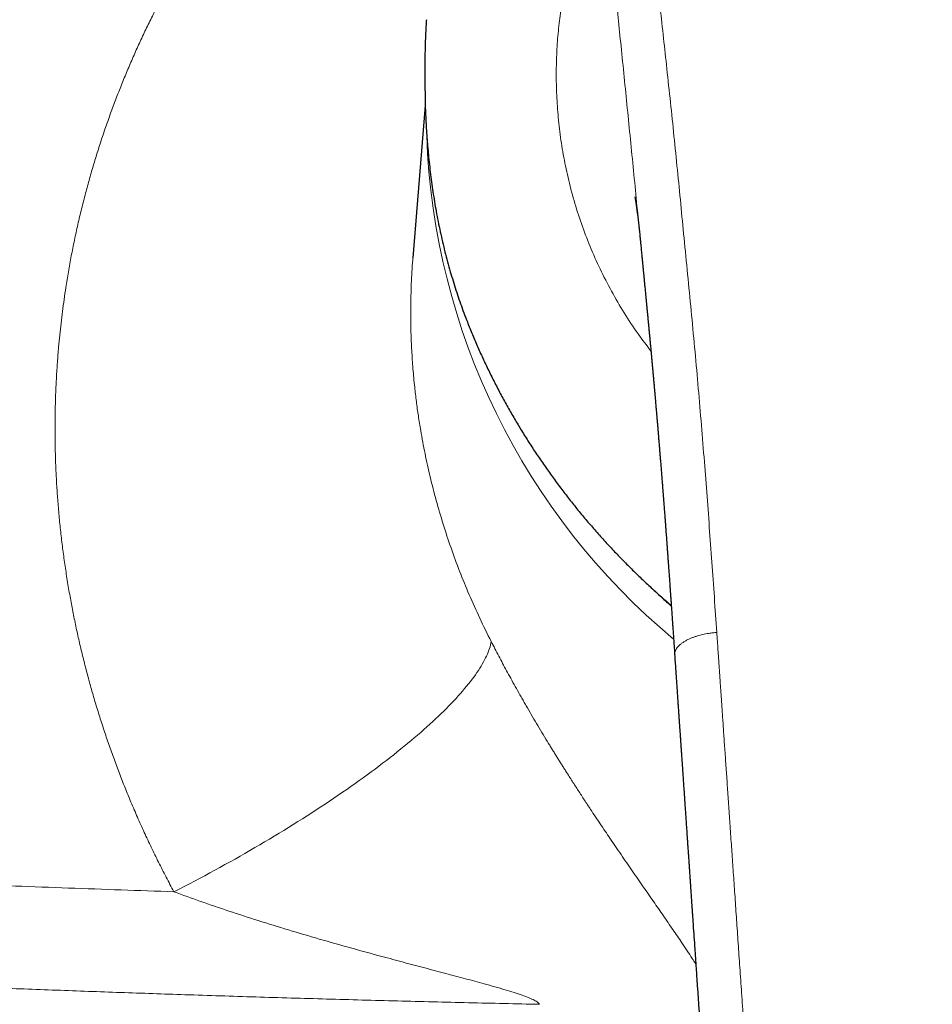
# Model space of a CAD drawing. Header units: millimetres. Extents: x 8 to 736, y 12 to 488.
# Tile 30 of 58: x 344 to 375, y 426 to 459. Entities that reach past the tile are written whole.
import ezdxf

# ---------------------------------------------------------------- set-up
doc = ezdxf.new("R2010")
doc.units = ezdxf.units.MM

msp = doc.modelspace()

# ---------------------------------------------------------------- linework, layer by layer
at = {"color": 7, "linetype": 'Continuous', "lineweight": 30}
for p, q in [((357.641, 457.067), (357.649, 456.562)), ((357.656, 456.334), (357.245, 451.241)), ((364.836, 451.966), (364.835, 451.975))]:
    msp.add_line(p, q, dxfattribs=at)
at = {"color": 252, "linetype": 'Continuous', "lineweight": 0, "flags": 128}
msp.add_lwpolyline([(349.252, 430.04), (349.424, 430.128), (349.596, 430.217), (349.768, 430.306), (349.94, 430.396), (350.111, 430.486), (350.281, 430.577), (350.452, 430.669), (350.622, 430.761), (350.791, 430.853), (350.96, 430.947), (351.128, 431.04), (351.295, 431.134), (351.462, 431.228), (351.628, 431.323), (351.794, 431.418), (351.958, 431.514), (352.122, 431.609), (352.285, 431.705), (352.447, 431.802), (352.608, 431.898), (352.768, 431.995), (352.927, 432.092), (353.085, 432.19), (353.242, 432.287), (353.398, 432.385), (353.553, 432.483), (353.706, 432.581), (353.859, 432.678), (354.01, 432.777), (354.16, 432.875), (354.308, 432.973), (354.456, 433.071), (354.601, 433.169), (354.746, 433.267), (354.889, 433.365), (355.03, 433.463), (355.17, 433.561), (355.309, 433.658), (355.446, 433.756), (355.581, 433.853), (355.715, 433.95), (355.847, 434.047), (355.977, 434.144), (356.106, 434.24), (356.232, 434.337), (356.358, 434.433), (356.481, 434.528), (356.602, 434.623), (356.722, 434.718), (356.84, 434.813), (356.956, 434.907), (357.069, 435), (357.181, 435.094), (357.291, 435.186), (357.399, 435.278), (357.505, 435.37), (357.609, 435.461), (357.711, 435.552), (357.811, 435.642), (357.908, 435.732), (358.004, 435.821), (358.097, 435.909), (358.188, 435.996), (358.277, 436.083), (358.364, 436.17), (358.448, 436.255), (358.53, 436.34), (358.61, 436.424), (358.688, 436.507), (358.763, 436.59), (358.836, 436.672), (358.907, 436.752), (358.975, 436.833), (359.041, 436.912), (359.104, 436.99), (359.165, 437.068), (359.224, 437.144), (359.28, 437.22), (359.334, 437.294), (359.385, 437.368), (359.434, 437.441), (359.48, 437.513), (359.524, 437.583), (359.566, 437.653), (359.604, 437.722), (359.641, 437.79), (359.674, 437.856), (359.706, 437.922), (359.734, 437.986), (359.761, 438.049), (359.784, 438.112), (359.805, 438.173), (359.824, 438.233), (359.84, 438.291), (359.853, 438.349), (359.864, 438.405)], dxfattribs=at)
at = {"color": 252, "linetype": 'Continuous', "lineweight": 0}
msp.add_arc((380.655, 456.132), 22.962, 182.0043, 230.2197, dxfattribs=at)
for points, knots in [([(349.252, 430.04), (349.164, 430.204), (348.989, 430.531), (348.737, 431.027), (348.493, 431.525), (348.258, 432.025), (348.032, 432.529), (347.819, 433.025), (347.618, 433.514), (347.429, 433.995), (347.247, 434.479), (347.074, 434.966), (346.908, 435.454), (346.75, 435.945), (346.6, 436.438), (346.458, 436.933), (346.323, 437.43), (346.198, 437.927), (346.08, 438.423), (345.971, 438.918), (345.87, 439.415), (345.774, 439.927), (345.684, 440.452), (345.601, 440.992), (345.528, 441.531), (345.464, 442.072), (345.409, 442.613), (345.364, 443.144), (345.329, 443.666), (345.303, 444.178), (345.285, 444.69), (345.276, 445.201), (345.275, 445.711), (345.283, 446.221), (345.298, 446.729), (345.322, 447.238), (345.354, 447.745), (345.392, 448.216), (345.433, 448.651), (345.476, 449.049), (345.525, 449.446), (345.578, 449.843), (345.643, 450.285), (345.722, 450.77), (345.818, 451.298), (345.923, 451.825), (346.037, 452.35), (346.161, 452.874), (346.292, 453.387), (346.429, 453.888), (346.572, 454.378), (346.723, 454.867), (346.882, 455.351), (347.048, 455.832), (347.222, 456.308), (347.403, 456.782), (347.592, 457.253), (347.789, 457.722), (347.992, 458.185), (348.202, 458.643), (348.419, 459.096), (348.642, 459.546), (348.88, 460.004), (349.13, 460.471), (349.395, 460.944), (349.668, 461.412), (349.948, 461.876), (350.237, 462.336), (350.528, 462.783), (350.821, 463.216), (351.115, 463.637), (351.417, 464.055), (351.725, 464.469), (352.041, 464.878), (352.364, 465.283), (352.692, 465.683), (353.027, 466.077), (353.368, 466.466), (353.714, 466.848), (354.063, 467.223), (354.416, 467.59), (354.775, 467.952), (355.02, 468.19), (355.142, 468.308)], [0, 0, 0, 0, 0.013139, 0.026249, 0.039333, 0.052394, 0.065436, 0.078462, 0.090731, 0.102992, 0.115247, 0.127498, 0.139749, 0.152003, 0.164261, 0.176527, 0.188804, 0.201094, 0.213181, 0.225285, 0.23741, 0.249559, 0.262629, 0.275689, 0.288742, 0.301792, 0.314842, 0.327895, 0.340209, 0.352531, 0.364865, 0.377196, 0.389471, 0.401742, 0.414012, 0.426283, 0.438559, 0.450843, 0.460501, 0.470167, 0.479843, 0.489529, 0.499227, 0.5122, 0.525181, 0.538175, 0.551184, 0.564213, 0.577265, 0.589595, 0.601952, 0.614339, 0.626722, 0.638988, 0.651257, 0.663532, 0.675815, 0.68811, 0.700418, 0.712524, 0.724648, 0.736795, 0.748967, 0.762056, 0.775137, 0.788214, 0.80129, 0.814369, 0.827454, 0.8398, 0.852158, 0.86453, 0.876929, 0.88936, 0.901776, 0.914179, 0.926571, 0.938957, 0.951339, 0.963499, 0.97566, 0.987826, 1, 1, 1, 1]), ([(365.013, 464.643), (365.043, 464.308), (365.101, 463.639), (365.197, 462.631), (365.298, 461.622), (365.405, 460.61), (365.515, 459.596), (365.626, 458.579), (365.741, 457.526), (365.858, 456.435), (365.977, 455.306), (366.091, 454.174), (366.202, 453.038), (366.315, 451.875), (366.433, 450.686), (366.551, 449.47), (366.666, 448.25), (366.776, 447.026), (366.88, 445.798), (366.979, 444.589), (367.071, 443.401), (367.158, 442.233), (367.243, 441.062), (367.326, 439.888), (367.381, 439.103), (367.408, 438.71)], [0, 0, 0, 0, 0.040009, 0.080012, 0.12001, 0.160005, 0.199998, 0.239989, 0.279979, 0.323966, 0.367954, 0.411942, 0.455933, 0.499929, 0.546596, 0.593269, 0.639946, 0.686625, 0.733304, 0.779981, 0.823987, 0.867989, 0.91199, 0.955993, 1, 1, 1, 1]), ([(363.683, 463.968), (363.604, 463.838), (363.447, 463.58), (363.224, 463.136), (363.013, 462.656), (362.817, 462.138), (362.638, 461.586), (362.477, 461.002), (362.337, 460.389), (362.22, 459.748), (362.13, 459.082), (362.068, 458.392), (362.036, 457.682), (362.039, 456.954), (362.076, 456.211), (362.152, 455.456), (362.267, 454.691), (362.424, 453.922), (362.626, 453.15), (362.873, 452.381), (363.164, 451.616), (363.5, 450.861), (363.879, 450.118), (364.304, 449.393), (364.743, 448.724), (365.06, 448.309), (365.205, 448.12)], [0, 0, 0, 0, 0.041946, 0.083887, 0.125831, 0.167783, 0.209738, 0.251692, 0.293642, 0.335589, 0.37753, 0.419469, 0.461411, 0.503357, 0.545305, 0.587256, 0.629205, 0.671145, 0.713085, 0.755029, 0.796978, 0.83893, 0.88088, 0.922817, 0.964747, 1, 1, 1, 1]), ([(364.835, 451.975), (364.833, 451.997), (364.796, 452.372), (364.726, 453.098), (364.623, 454.151), (364.52, 455.198), (364.415, 456.241), (364.31, 457.28), (364.208, 458.287), (364.109, 459.264), (364.016, 460.21), (363.925, 461.153), (363.84, 462.093), (363.758, 463.032), (363.708, 463.655), (363.683, 463.968)], [0, 0, 0, 0, 0.005361, 0.091657, 0.177892, 0.264028, 0.350134, 0.436316, 0.52267, 0.601981, 0.681399, 0.76089, 0.840455, 0.920141, 1, 1, 1, 1]), ([(357.247, 451.241), (357.244, 451.217), (357.216, 450.928), (357.189, 450.367), (357.166, 449.556), (357.175, 448.811), (357.203, 448.133), (357.244, 447.524), (357.29, 447.037), (357.33, 446.673), (357.36, 446.431), (357.392, 446.189), (357.427, 445.947), (357.464, 445.705), (357.534, 445.285), (357.646, 444.685), (357.819, 443.905), (358.021, 443.119), (358.253, 442.328), (358.514, 441.538), (358.805, 440.75), (359.125, 439.967), (359.475, 439.182), (359.734, 438.665), (359.864, 438.405)], [0, 0, 0, 0, 0.00542, 0.066782, 0.128637, 0.190988, 0.23703, 0.283341, 0.329921, 0.348294, 0.36671, 0.385167, 0.403667, 0.422208, 0.440791, 0.500126, 0.560289, 0.621282, 0.683106, 0.745762, 0.808111, 0.871267, 0.935229, 1, 1, 1, 1]), ([(367.408, 438.71), (367.393, 438.709), (367.36, 438.705), (367.306, 438.7), (367.241, 438.693), (367.165, 438.683), (367.076, 438.67), (366.986, 438.652), (366.895, 438.632), (366.806, 438.608), (366.711, 438.579), (366.613, 438.545), (366.514, 438.505), (366.416, 438.459), (366.323, 438.407), (366.238, 438.351), (366.166, 438.292), (366.108, 438.233), (366.064, 438.176), (366.032, 438.121), (366.011, 438.07), (366, 438.022), (365.995, 437.985), (365.997, 437.964), (365.998, 437.957)], [0, 0, 0, 0, 0.019462, 0.043319, 0.071856, 0.105522, 0.144921, 0.190745, 0.229728, 0.272875, 0.32023, 0.371648, 0.426785, 0.48514, 0.546189, 0.609627, 0.672659, 0.732576, 0.789298, 0.842572, 0.892172, 0.937988, 0.980048, 1, 1, 1, 1]), ([(382.5, 390.75), (382.497, 390.75), (382.489, 390.75), (382.475, 390.75), (382.457, 390.75), (382.431, 390.75), (382.397, 390.75), (382.354, 390.75), (382.299, 390.751), (382.231, 390.751), (382.15, 390.752), (382.058, 390.753), (381.955, 390.755), (381.845, 390.758), (381.728, 390.761), (381.603, 390.765), (381.469, 390.769), (381.327, 390.775), (381.175, 390.782), (381.017, 390.791), (380.853, 390.8), (380.685, 390.811), (380.509, 390.824), (380.324, 390.838), (380.127, 390.855), (379.918, 390.874), (379.696, 390.896), (379.466, 390.922), (379.227, 390.95), (378.979, 390.982), (378.728, 391.016), (378.473, 391.054), (378.217, 391.095), (377.953, 391.14), (377.681, 391.19), (377.411, 391.245), (377.143, 391.303), (376.878, 391.366), (376.606, 391.435), (376.329, 391.512), (376.048, 391.597), (375.762, 391.69), (375.494, 391.786), (375.245, 391.883), (375.015, 391.979), (374.784, 392.082), (374.552, 392.193), (374.321, 392.313), (374.089, 392.442), (373.866, 392.576), (373.653, 392.713), (373.449, 392.852), (373.248, 393), (373.05, 393.157), (372.869, 393.309), (372.707, 393.457), (372.56, 393.598), (372.417, 393.744), (372.278, 393.897), (372.14, 394.058), (372.004, 394.23), (371.871, 394.413), (371.743, 394.604), (371.622, 394.802), (371.507, 395.006), (371.392, 395.228), (371.279, 395.468), (371.167, 395.727), (371.064, 395.992), (370.969, 396.258), (370.882, 396.524), (370.802, 396.792), (370.727, 397.064), (370.656, 397.34), (370.59, 397.62), (370.525, 397.921), (370.461, 398.243), (370.398, 398.586), (370.341, 398.933), (370.284, 399.307), (370.228, 399.707), (370.175, 400.135), (370.126, 400.569), (370.081, 401.008), (370.038, 401.452), (369.994, 401.936), (369.948, 402.459), (369.9, 403.022), (369.853, 403.593), (369.806, 404.171), (369.76, 404.756), (369.714, 405.348), (369.678, 405.834), (369.649, 406.212), (369.629, 406.479), (369.609, 406.748), (369.589, 407.019), (369.569, 407.289), (369.55, 407.555), (369.52, 407.963), (369.48, 408.511), (369.43, 409.203), (369.381, 409.889), (369.333, 410.57), (369.286, 411.242), (369.24, 411.905), (369.195, 412.559), (369.151, 413.204), (369.108, 413.841), (369.064, 414.482), (369.02, 415.126), (368.976, 415.775), (368.933, 416.414), (368.891, 417.043), (368.849, 417.663), (368.809, 418.262), (368.769, 418.84), (368.732, 419.399), (368.695, 419.949), (368.658, 420.491), (368.622, 421.024), (368.586, 421.55), (368.551, 422.067), (368.516, 422.576), (368.482, 423.077), (368.448, 423.567), (368.415, 424.046), (368.383, 424.514), (368.352, 424.975), (368.321, 425.431), (368.29, 425.881), (368.259, 426.326), (368.229, 426.764), (368.2, 427.193), (368.171, 427.612), (368.143, 428.02), (368.115, 428.419), (368.088, 428.81), (368.062, 429.196), (368.036, 429.576), (368.01, 429.952), (367.985, 430.319), (367.96, 430.679), (367.936, 431.031), (367.912, 431.375), (367.888, 431.718), (367.865, 432.059), (367.841, 432.399), (367.819, 432.73), (367.796, 433.053), (367.775, 433.366), (367.754, 433.671), (367.734, 433.967), (367.713, 434.259), (367.694, 434.546), (367.674, 434.829), (367.655, 435.101), (367.637, 435.365), (367.62, 435.618), (367.603, 435.863), (367.587, 436.097), (367.571, 436.323), (367.557, 436.539), (367.542, 436.745), (367.529, 436.942), (367.516, 437.127), (367.504, 437.299), (367.493, 437.459), (367.483, 437.61), (367.473, 437.754), (367.464, 437.887), (367.456, 438.011), (367.448, 438.126), (367.44, 438.232), (367.434, 438.332), (367.427, 438.422), (367.422, 438.505), (367.417, 438.58), (367.412, 438.648), (367.409, 438.69), (367.408, 438.71)], [0, 0, 0, 0, 0.0001644, 0.0003979, 0.0007007, 0.0010727, 0.0016764, 0.0024032, 0.0032531, 0.0044356, 0.0057954, 0.0073326, 0.0090473, 0.0109394, 0.0128656, 0.0149464, 0.0171817, 0.0195716, 0.022116, 0.0248148, 0.0275007, 0.0303235, 0.0332832, 0.0363794, 0.0396119, 0.0431887, 0.0469178, 0.0507986, 0.0548303, 0.0590121, 0.0633431, 0.0675626, 0.0719153, 0.0764026, 0.0810268, 0.0857907, 0.0902458, 0.0948226, 0.0995246, 0.1043504, 0.1092954, 0.1143546, 0.1195233, 0.1236582, 0.1278564, 0.1321196, 0.1364515, 0.1408564, 0.1453393, 0.1499053, 0.1540407, 0.1582335, 0.1624777, 0.1667677, 0.1711016, 0.1745379, 0.1780019, 0.1814948, 0.1850198, 0.1885806, 0.192402, 0.1962799, 0.2002242, 0.204223, 0.2082544, 0.212311, 0.2171274, 0.2219858, 0.2268924, 0.2318538, 0.2366236, 0.2414485, 0.2463293, 0.2512658, 0.2562559, 0.2612961, 0.2672951, 0.2733506, 0.2794601, 0.2856266, 0.2930471, 0.3005591, 0.3081664, 0.3158691, 0.3236668, 0.3315583, 0.3413263, 0.3512329, 0.361279, 0.3714651, 0.3817917, 0.3922589, 0.4028666, 0.4075784, 0.4123175, 0.4170838, 0.4218772, 0.4266977, 0.4314946, 0.4360399, 0.4484448, 0.4607105, 0.4730129, 0.4851714, 0.4971855, 0.5090548, 0.520779, 0.5323575, 0.5437903, 0.5550777, 0.5669324, 0.5786239, 0.590153, 0.6015201, 0.612726, 0.623771, 0.6340378, 0.6441622, 0.6541443, 0.6639846, 0.6736831, 0.6832402, 0.6926559, 0.7019305, 0.7110641, 0.7200569, 0.7287522, 0.7373118, 0.7457361, 0.7540249, 0.7623255, 0.7704859, 0.778506, 0.786386, 0.7941257, 0.8015907, 0.8089205, 0.816115, 0.8231743, 0.8302382, 0.8371613, 0.8439435, 0.8505849, 0.8570855, 0.8634453, 0.8696643, 0.8761207, 0.8824181, 0.8885565, 0.8945357, 0.900356, 0.9060172, 0.9115194, 0.9168626, 0.9222897, 0.9275424, 0.9326205, 0.9375242, 0.9422535, 0.9468082, 0.9511885, 0.9553943, 0.9594257, 0.9632825, 0.966965, 0.9704729, 0.9736206, 0.9766131, 0.9794506, 0.9821329, 0.9846601, 0.98695, 0.9890955, 0.9910969, 0.9929541, 0.994667, 0.9962089, 0.9976118, 0.9988754, 1, 1, 1, 1]), ([(359.864, 438.405), (359.905, 438.325), (359.988, 438.163), (360.116, 437.92), (360.246, 437.675), (360.379, 437.428), (360.52, 437.17), (360.668, 436.903), (360.785, 436.695), (360.865, 436.554), (360.906, 436.48), (360.948, 436.407), (360.99, 436.334), (361.032, 436.26), (361.118, 436.112), (361.248, 435.889), (361.424, 435.592), (361.602, 435.294), (361.746, 435.056), (361.855, 434.878), (361.927, 434.761), (362, 434.643), (362.073, 434.525), (362.147, 434.407), (362.221, 434.289), (362.295, 434.171), (362.412, 433.986), (362.572, 433.735), (362.776, 433.42), (362.98, 433.106), (363.171, 432.816), (363.348, 432.549), (363.511, 432.306), (363.673, 432.066), (363.843, 431.814), (364.021, 431.553), (364.208, 431.279), (364.394, 431.008), (364.58, 430.739), (364.764, 430.473), (364.945, 430.213), (365.12, 429.961), (365.289, 429.716), (365.456, 429.476), (365.62, 429.239), (365.78, 429.007), (365.937, 428.778), (366.092, 428.551), (366.252, 428.313), (366.418, 428.066), (366.572, 427.832), (366.665, 427.688), (366.705, 427.626)], [0, 0, 0, 0, 0.019615, 0.039331, 0.059163, 0.079125, 0.099234, 0.121539, 0.144058, 0.149993, 0.155945, 0.161913, 0.167898, 0.1739, 0.17992, 0.20424, 0.228756, 0.253489, 0.278456, 0.288333, 0.29825, 0.308208, 0.318209, 0.328252, 0.338341, 0.348474, 0.358654, 0.386136, 0.413781, 0.441606, 0.469629, 0.491797, 0.514106, 0.536564, 0.558446, 0.584547, 0.610738, 0.63703, 0.663434, 0.689962, 0.716625, 0.742031, 0.767346, 0.792579, 0.817741, 0.842841, 0.867889, 0.892894, 0.918404, 0.948254, 0.977907, 1, 1, 1, 1]), ([(300.706, 432.742), (301.221, 432.703), (302.249, 432.626), (303.789, 432.511), (305.326, 432.399), (306.859, 432.289), (308.378, 432.182), (309.885, 432.077), (311.378, 431.975), (312.867, 431.875), (314.353, 431.777), (315.834, 431.682), (317.312, 431.588), (318.785, 431.497), (320.196, 431.411), (321.545, 431.33), (322.78, 431.258), (323.635, 431.209), (324.11, 431.182), (324.258, 431.173), (324.406, 431.165), (324.553, 431.156), (324.701, 431.148), (325.377, 431.11), (326.58, 431.043), (328.31, 430.95), (330.036, 430.859), (331.758, 430.772), (333.476, 430.687), (335.19, 430.605), (336.901, 430.527), (338.635, 430.449), (340.392, 430.374), (342.172, 430.301), (343.948, 430.231), (345.719, 430.164), (347.487, 430.1), (348.664, 430.06), (349.252, 430.04)], [0, 0, 0, 0, 0.032197, 0.06428, 0.096247, 0.128101, 0.159842, 0.190907, 0.221863, 0.252713, 0.283456, 0.314092, 0.344624, 0.37505, 0.405372, 0.43197, 0.458488, 0.481758, 0.4848, 0.487842, 0.490882, 0.493922, 0.49696, 0.499998, 0.535668, 0.571233, 0.606694, 0.642053, 0.677311, 0.712467, 0.747523, 0.782481, 0.818998, 0.855408, 0.891712, 0.927911, 0.964007, 1, 1, 1, 1]), ([(361.482, 426.277), (361.466, 426.298), (361.43, 426.346), (361.297, 426.419), (361.12, 426.498), (360.893, 426.582), (360.625, 426.671), (360.319, 426.765), (359.983, 426.863), (359.542, 426.986), (358.992, 427.135), (358.332, 427.311), (357.642, 427.493), (356.93, 427.682), (356.1, 427.904), (355.16, 428.162), (354.117, 428.457), (353.087, 428.761), (352.077, 429.072), (351.097, 429.39), (350.156, 429.71), (349.548, 429.932), (349.252, 430.04)], [0, 0, 0, 0, 0.012317, 0.026749, 0.043993, 0.064174, 0.087145, 0.112628, 0.14028, 0.169719, 0.219669, 0.272482, 0.327534, 0.38418, 0.441761, 0.524712, 0.607786, 0.690139, 0.771043, 0.85026, 0.926908, 1, 1, 1, 1]), ([(300.81, 429.291), (301.511, 429.239), (302.914, 429.133), (305.022, 428.979), (307.132, 428.827), (309.243, 428.68), (311.343, 428.536), (313.433, 428.398), (315.512, 428.263), (317.593, 428.132), (319.689, 428.003), (321.802, 427.878), (323.931, 427.755), (326.061, 427.636), (328.193, 427.521), (330.328, 427.41), (332.464, 427.303), (334.602, 427.2), (336.741, 427.101), (338.883, 427.007), (341.026, 426.916), (343.172, 426.83), (345.319, 426.748), (347.468, 426.671), (349.691, 426.595), (351.987, 426.522), (354.358, 426.452), (356.73, 426.388), (359.105, 426.328), (360.69, 426.294), (361.482, 426.277)], [0, 0, 0, 0, 0.035177, 0.07034, 0.10549, 0.140629, 0.175758, 0.210249, 0.244733, 0.27921, 0.313681, 0.34885, 0.384016, 0.419178, 0.454339, 0.489499, 0.52466, 0.559823, 0.594989, 0.630159, 0.665335, 0.700517, 0.735706, 0.770905, 0.806114, 0.844857, 0.883616, 0.922391, 0.961185, 1, 1, 1, 1])]:
    msp.add_open_spline(points, degree=3, knots=knots, dxfattribs=at)
at = {"color": 7, "linetype": 'Continuous', "lineweight": 30}
for points, knots in [([(357.694, 459.198), (357.69, 459.145), (357.681, 458.99), (357.668, 458.725), (357.656, 458.403), (357.647, 458.071), (357.641, 457.737), (357.639, 457.402), (357.64, 457.179), (357.641, 457.067)], [0, 0, 0, 0, 0.074265, 0.217935, 0.372653, 0.528201, 0.684597, 0.841857, 1, 1, 1, 1]), ([(357.649, 456.562), (357.652, 456.459), (357.658, 456.254), (357.671, 455.947), (357.687, 455.642), (357.706, 455.34), (357.729, 455.04), (357.756, 454.74), (357.787, 454.428), (357.824, 454.104), (357.867, 453.772), (357.914, 453.442), (357.966, 453.116), (358.023, 452.785), (358.087, 452.449), (358.157, 452.109), (358.233, 451.771), (358.314, 451.436), (358.401, 451.103), (358.492, 450.778), (358.586, 450.463), (358.683, 450.156), (358.784, 449.851), (358.891, 449.549), (358.966, 449.35), (359.003, 449.251)], [0, 0, 0, 0, 0.041078, 0.081796, 0.122158, 0.16217, 0.201838, 0.241166, 0.281448, 0.325979, 0.370272, 0.414336, 0.458181, 0.501815, 0.548127, 0.594445, 0.640778, 0.687138, 0.733538, 0.779988, 0.823841, 0.86776, 0.911752, 0.955829, 1, 1, 1, 1]), ([(364.667, 453.277), (364.667, 453.277), (364.667, 453.277), (364.667, 453.276), (364.667, 453.275), (364.668, 453.273), (364.668, 453.27), (364.669, 453.266), (364.67, 453.262), (364.67, 453.257), (364.671, 453.254), (364.672, 453.251), (364.672, 453.248), (364.673, 453.245), (364.674, 453.241), (364.674, 453.236), (364.675, 453.231), (364.676, 453.225), (364.678, 453.219), (364.679, 453.213), (364.679, 453.208), (364.68, 453.204), (364.681, 453.199), (364.682, 453.193), (364.683, 453.187), (364.685, 453.179), (364.686, 453.17), (364.687, 453.163), (364.688, 453.156), (364.69, 453.147), (364.692, 453.137), (364.693, 453.128), (364.694, 453.121), (364.695, 453.116), (364.696, 453.111), (364.697, 453.106), (364.698, 453.099), (364.699, 453.092), (364.7, 453.084), (364.701, 453.077), (364.702, 453.071), (364.703, 453.066), (364.704, 453.06), (364.705, 453.053), (364.706, 453.044), (364.708, 453.035), (364.709, 453.027), (364.71, 453.02), (364.711, 453.014), (364.712, 453.006), (364.714, 452.995), (364.715, 452.982), (364.717, 452.969), (364.719, 452.958), (364.72, 452.949), (364.721, 452.942), (364.722, 452.936), (364.723, 452.929), (364.724, 452.92), (364.726, 452.909), (364.729, 452.885), (364.735, 452.847), (364.742, 452.792), (364.75, 452.731), (364.757, 452.672), (364.765, 452.608), (364.773, 452.544), (364.779, 452.494), (364.784, 452.453), (364.787, 452.422), (364.791, 452.389), (364.794, 452.357), (364.798, 452.329), (364.8, 452.306), (364.802, 452.284), (364.805, 452.264), (364.807, 452.244), (364.809, 452.227), (364.81, 452.21), (364.812, 452.191), (364.815, 452.169), (364.817, 452.145), (364.82, 452.121), (364.822, 452.099), (364.826, 452.058), (364.831, 452.014), (364.834, 451.976), (364.835, 451.966)], [0, 0, 0, 0, 0.0158157, 0.0268382, 0.0383018, 0.0508338, 0.0643553, 0.07804, 0.0918935, 0.1042685, 0.11118, 0.11787, 0.1245161, 0.1312533, 0.1382739, 0.1468489, 0.1569919, 0.1668958, 0.1771038, 0.185449, 0.1924389, 0.1993539, 0.2054274, 0.2132138, 0.222228, 0.2306478, 0.2413139, 0.2502855, 0.2591043, 0.2691054, 0.2821179, 0.2908214, 0.2973124, 0.3025988, 0.3078096, 0.313394, 0.3194093, 0.3270197, 0.3349095, 0.3413161, 0.3463092, 0.3514427, 0.3564799, 0.362367, 0.3701235, 0.3789416, 0.3861183, 0.3914552, 0.3963347, 0.4034471, 0.4119695, 0.4227632, 0.4335116, 0.4423119, 0.4494653, 0.4544812, 0.4589934, 0.4641207, 0.4710927, 0.4794274, 0.4864263, 0.5216922, 0.5611014, 0.5963287, 0.6341625, 0.674725, 0.7080082, 0.7434973, 0.7584524, 0.7746663, 0.7922425, 0.8108892, 0.8242672, 0.8358436, 0.8464907, 0.8577274, 0.8670171, 0.8757048, 0.8836531, 0.8923993, 0.9032126, 0.9157544, 0.9276942, 0.9379077, 0.9470806, 0.9867085, 1, 1, 1, 1]), ([(364.835, 451.975), (364.835, 451.975), (364.836, 451.97), (364.837, 451.955), (364.839, 451.93), (364.842, 451.898), (364.846, 451.863), (364.849, 451.829), (364.852, 451.799), (364.855, 451.772), (364.857, 451.744), (364.861, 451.71), (364.865, 451.668), (364.871, 451.609), (364.878, 451.532), (364.887, 451.435), (364.895, 451.351), (364.902, 451.281), (364.908, 451.226), (364.913, 451.17), (364.918, 451.113), (364.924, 451.056), (364.929, 451.004), (364.933, 450.962), (364.936, 450.93), (364.939, 450.906), (364.94, 450.887), (364.942, 450.872), (364.944, 450.853), (364.946, 450.827), (364.95, 450.79), (364.954, 450.744), (364.959, 450.691), (364.965, 450.634), (364.973, 450.551), (364.983, 450.448), (364.994, 450.338), (365.003, 450.244), (365.011, 450.163), (365.019, 450.08), (365.027, 449.992), (365.035, 449.914), (365.041, 449.845), (365.047, 449.787), (365.052, 449.731), (365.057, 449.679), (365.061, 449.637), (365.064, 449.605), (365.067, 449.583), (365.068, 449.568), (365.069, 449.556), (365.071, 449.542), (365.072, 449.523), (365.075, 449.498), (365.078, 449.466), (365.082, 449.426), (365.086, 449.38), (365.091, 449.329), (365.101, 449.222), (365.114, 449.086), (365.13, 448.921), (365.143, 448.78), (365.157, 448.641), (365.169, 448.507), (365.181, 448.382), (365.191, 448.272), (365.2, 448.177), (365.208, 448.092), (365.214, 448.025), (365.219, 447.975), (365.222, 447.943), (365.224, 447.915), (365.226, 447.892), (365.228, 447.871), (365.23, 447.847), (365.234, 447.813), (365.238, 447.768), (365.243, 447.714), (365.248, 447.652), (365.254, 447.586), (365.261, 447.516), (365.269, 447.423), (365.28, 447.305), (365.29, 447.191), (365.298, 447.105), (365.303, 447.047), (365.308, 446.992), (365.312, 446.941), (365.316, 446.898), (365.319, 446.861), (365.322, 446.832), (365.324, 446.811), (365.325, 446.796), (365.326, 446.784), (365.327, 446.771), (365.329, 446.75), (365.332, 446.72), (365.335, 446.681), (365.339, 446.633), (365.344, 446.58), (365.35, 446.507), (365.358, 446.419), (365.366, 446.322), (365.374, 446.234), (365.381, 446.155), (365.388, 446.076), (365.395, 445.987), (365.404, 445.882), (365.415, 445.761), (365.423, 445.657), (365.43, 445.577), (365.435, 445.524), (365.438, 445.477), (365.442, 445.438), (365.445, 445.404), (365.447, 445.373), (365.45, 445.341), (365.453, 445.305), (365.456, 445.265), (365.46, 445.221), (365.464, 445.165), (365.47, 445.097), (365.477, 445.015), (365.485, 444.916), (365.494, 444.803), (365.505, 444.673), (365.516, 444.539), (365.526, 444.417), (365.535, 444.308), (365.542, 444.212), (365.55, 444.114), (365.558, 444.015), (365.566, 443.915), (365.573, 443.82), (365.58, 443.734), (365.586, 443.657), (365.592, 443.588), (365.596, 443.528), (365.6, 443.476), (365.604, 443.434), (365.606, 443.4), (365.609, 443.372), (365.611, 443.347), (365.613, 443.319), (365.615, 443.283), (365.619, 443.241), (365.623, 443.191), (365.627, 443.134), (365.632, 443.07), (365.637, 442.999), (365.643, 442.923), (365.651, 442.818), (365.661, 442.687), (365.673, 442.534), (365.684, 442.388), (365.694, 442.249), (365.704, 442.123), (365.712, 442.005), (365.721, 441.891), (365.729, 441.775), (365.738, 441.653), (365.748, 441.526), (365.757, 441.394), (365.768, 441.256), (365.777, 441.128), (365.785, 441.011), (365.793, 440.908), (365.8, 440.808), (365.807, 440.713), (365.814, 440.615), (365.821, 440.515), (365.828, 440.415), (365.834, 440.336), (365.838, 440.277), (365.841, 440.237), (365.843, 440.204), (365.845, 440.179), (365.847, 440.157), (365.848, 440.134), (365.85, 440.106), (365.852, 440.074), (365.855, 440.035), (365.858, 439.99), (365.862, 439.937), (365.866, 439.876), (365.871, 439.807), (365.877, 439.73), (365.883, 439.646), (365.889, 439.555), (365.896, 439.456), (365.903, 439.349), (365.911, 439.234), (365.92, 439.112), (365.929, 438.981), (365.939, 438.841), (365.949, 438.69), (365.961, 438.528), (365.972, 438.358), (365.985, 438.179), (365.994, 438.044), (365.999, 437.97), (366, 437.958)], [0, 0, 0, 0, 0.000209, 0.001943, 0.00414, 0.00664, 0.009407, 0.011976, 0.014237, 0.01619, 0.017836, 0.020563, 0.023629, 0.02703, 0.033556, 0.040589, 0.048092, 0.051981, 0.055961, 0.060032, 0.064192, 0.068443, 0.07263, 0.075421, 0.077721, 0.079531, 0.080851, 0.081744, 0.082866, 0.084873, 0.087527, 0.090829, 0.094779, 0.099059, 0.103228, 0.112605, 0.121352, 0.127213, 0.1329, 0.138874, 0.145171, 0.151788, 0.155871, 0.160067, 0.164333, 0.168094, 0.171171, 0.173564, 0.174965, 0.175944, 0.176665, 0.177667, 0.178993, 0.180644, 0.183052, 0.185927, 0.189269, 0.19306, 0.196965, 0.212207, 0.222427, 0.232576, 0.24265, 0.252312, 0.261312, 0.269649, 0.275829, 0.281824, 0.287903, 0.290314, 0.292671, 0.294698, 0.296366, 0.297681, 0.299038, 0.301638, 0.304871, 0.308738, 0.313238, 0.318143, 0.323113, 0.328145, 0.338189, 0.348472, 0.352577, 0.356719, 0.36081, 0.364441, 0.367563, 0.370173, 0.372273, 0.373863, 0.374755, 0.375418, 0.37636, 0.377661, 0.37988, 0.382703, 0.386128, 0.390117, 0.394154, 0.40175, 0.408905, 0.414921, 0.420585, 0.426011, 0.4317, 0.439782, 0.448434, 0.457656, 0.461899, 0.465675, 0.468982, 0.471822, 0.474193, 0.476287, 0.478456, 0.480985, 0.483873, 0.487033, 0.490341, 0.495836, 0.501694, 0.507914, 0.516789, 0.526019, 0.535537, 0.545341, 0.552036, 0.558859, 0.565809, 0.572887, 0.580092, 0.587081, 0.593087, 0.598524, 0.603394, 0.607695, 0.611429, 0.61433, 0.616761, 0.618718, 0.620242, 0.622112, 0.624625, 0.627781, 0.631239, 0.635238, 0.639777, 0.644856, 0.65039, 0.655886, 0.667271, 0.678122, 0.688439, 0.698222, 0.707471, 0.715371, 0.723227, 0.731454, 0.740052, 0.74902, 0.758358, 0.768067, 0.778147, 0.785466, 0.792878, 0.799959, 0.806658, 0.812974, 0.820666, 0.827701, 0.834079, 0.837327, 0.840213, 0.842517, 0.844237, 0.845568, 0.847176, 0.84912, 0.851397, 0.854029, 0.857186, 0.86091, 0.865203, 0.870063, 0.875492, 0.881363, 0.88778, 0.894742, 0.90225, 0.910305, 0.918905, 0.928052, 0.937746, 0.948488, 0.959829, 0.971772, 0.984315, 0.997459, 1, 1, 1, 1]), ([(359.003, 449.251), (359.058, 449.109), (359.169, 448.825), (359.346, 448.403), (359.532, 447.983), (359.727, 447.566), (359.929, 447.155), (360.14, 446.748), (360.358, 446.346), (360.584, 445.949), (360.818, 445.554), (361.061, 445.162), (361.313, 444.772), (361.573, 444.387), (361.841, 444.006), (362.116, 443.63), (362.4, 443.259), (362.689, 442.893), (362.985, 442.534), (363.287, 442.182), (363.595, 441.835), (363.909, 441.494), (364.229, 441.161), (364.552, 440.835), (364.88, 440.517), (365.216, 440.203), (365.55, 439.901), (365.776, 439.706), (365.885, 439.612)], [0, 0, 0, 0, 0.038601, 0.077256, 0.11598, 0.154787, 0.193692, 0.232014, 0.270458, 0.30904, 0.347209, 0.386121, 0.425023, 0.463928, 0.502851, 0.541805, 0.580804, 0.619862, 0.658486, 0.697061, 0.7356, 0.774118, 0.812628, 0.850454, 0.888297, 0.926169, 0.964357, 1, 1, 1, 1]), ([(365.314, 440.116), (365.332, 440.1), (365.408, 440.027), (365.546, 439.899), (365.72, 439.741), (365.834, 439.639), (365.886, 439.592)], [0, 0, 0, 0, 0.0931263, 0.4103388, 0.7276245, 1, 1, 1, 1]), ([(365.997, 437.957), (366.001, 437.897), (366.011, 437.758), (366.026, 437.544), (366.041, 437.319), (366.056, 437.103), (366.07, 436.897), (366.083, 436.707), (366.095, 436.53), (366.106, 436.368), (366.117, 436.213), (366.127, 436.067), (366.136, 435.93), (366.145, 435.801), (366.153, 435.682), (366.161, 435.572), (366.168, 435.47), (366.175, 435.375), (366.18, 435.289), (366.186, 435.21), (366.191, 435.142), (366.195, 435.084), (366.198, 435.035), (366.201, 434.992), (366.203, 434.954), (366.206, 434.923), (366.207, 434.9), (366.208, 434.883), (366.209, 434.871), (366.21, 434.863), (366.21, 434.857), (366.211, 434.849), (366.212, 434.836), (366.213, 434.819), (366.214, 434.797), (366.216, 434.772), (366.218, 434.747), (366.221, 434.703), (366.225, 434.638), (366.231, 434.551), (366.238, 434.456), (366.245, 434.354), (366.252, 434.246), (366.259, 434.138), (366.267, 434.03), (366.277, 433.879), (366.291, 433.685), (366.307, 433.448), (366.323, 433.213), (366.337, 433.01), (366.349, 432.835), (366.359, 432.684), (366.37, 432.524), (366.382, 432.354), (366.394, 432.174), (366.407, 431.985), (366.419, 431.808), (366.43, 431.645), (366.44, 431.498), (366.451, 431.346), (366.462, 431.189), (366.473, 431.028), (366.484, 430.862), (366.496, 430.693), (366.506, 430.534), (366.516, 430.39), (366.525, 430.267), (366.533, 430.153), (366.54, 430.048), (366.546, 429.952), (366.552, 429.866), (366.557, 429.791), (366.562, 429.727), (366.565, 429.673), (366.568, 429.627), (366.571, 429.589), (366.573, 429.559), (366.575, 429.535), (366.576, 429.514), (366.578, 429.491), (366.58, 429.46), (366.582, 429.423), (366.585, 429.379), (366.589, 429.329), (366.595, 429.236), (366.604, 429.103), (366.621, 428.858), (366.643, 428.534), (366.665, 428.212), (366.682, 427.968), (366.693, 427.802), (366.705, 427.631), (366.717, 427.447), (366.731, 427.25), (366.745, 427.038), (366.76, 426.818), (366.776, 426.589), (366.792, 426.35), (366.808, 426.113), (366.824, 425.878), (366.84, 425.645), (366.853, 425.45), (366.863, 425.296), (366.871, 425.189), (366.878, 425.087), (366.884, 424.991), (366.891, 424.894), (366.897, 424.797), (366.904, 424.701), (366.91, 424.615), (366.915, 424.538), (366.919, 424.472), (366.923, 424.415), (366.926, 424.367), (366.929, 424.326), (366.932, 424.286), (366.935, 424.244), (366.938, 424.195), (366.942, 424.138), (366.946, 424.074), (366.951, 424.002), (366.956, 423.926), (366.963, 423.825), (366.972, 423.697), (366.982, 423.542), (366.993, 423.378), (367.005, 423.206), (367.017, 423.026), (367.03, 422.84), (367.043, 422.649), (367.056, 422.453), (367.08, 422.088), (367.116, 421.552), (367.162, 420.866), (367.207, 420.203), (367.237, 419.753), (367.254, 419.494), (367.259, 419.425), (367.263, 419.36), (367.267, 419.301), (367.271, 419.247), (367.274, 419.2), (367.276, 419.159), (367.279, 419.125), (367.281, 419.098), (367.282, 419.077), (367.283, 419.056), (367.285, 419.033), (367.287, 419.004), (367.289, 418.971), (367.292, 418.92), (367.297, 418.849), (367.303, 418.755), (367.31, 418.655), (367.317, 418.549), (367.324, 418.439), (367.332, 418.325), (367.341, 418.193), (367.351, 418.041), (367.362, 417.868), (367.374, 417.689), (367.388, 417.484), (367.403, 417.253), (367.42, 416.996), (367.438, 416.733), (367.455, 416.464), (367.474, 416.19), (367.492, 415.909), (367.51, 415.645), (367.526, 415.398), (367.541, 415.169), (367.557, 414.937), (367.57, 414.742), (367.58, 414.587), (367.587, 414.475), (367.594, 414.372), (367.601, 414.276), (367.606, 414.188), (367.612, 414.106), (367.617, 414.03), (367.622, 413.96), (367.626, 413.9), (367.629, 413.849), (367.632, 413.81), (367.634, 413.78), (367.635, 413.759), (367.636, 413.74), (367.637, 413.721), (367.639, 413.698), (367.641, 413.666), (367.644, 413.625), (367.647, 413.575), (367.651, 413.517), (367.655, 413.451), (367.66, 413.376), (367.666, 413.292), (367.672, 413.203), (367.678, 413.11), (367.685, 413.014), (367.691, 412.914), (367.698, 412.813), (367.707, 412.681), (367.718, 412.519), (367.731, 412.316), (367.745, 412.105), (367.76, 411.887), (367.776, 411.648), (367.793, 411.392), (367.812, 411.118), (367.83, 410.85), (367.848, 410.583), (367.868, 410.283), (367.891, 409.947), (367.917, 409.573), (367.936, 409.292), (367.949, 409.109), (367.954, 409.029), (367.96, 408.955), (367.964, 408.888), (367.968, 408.827), (367.972, 408.771), (367.976, 408.72), (367.979, 408.674), (367.982, 408.639), (367.984, 408.611), (367.985, 408.59), (367.986, 408.569), (367.988, 408.546), (367.99, 408.518), (367.992, 408.485), (367.995, 408.446), (367.998, 408.399), (368.002, 408.342), (368.007, 408.276), (368.012, 408.202), (368.018, 408.12), (368.024, 408.031), (368.031, 407.936), (368.038, 407.837), (368.045, 407.732), (368.053, 407.62), (368.062, 407.502), (368.076, 407.303), (368.095, 407.026), (368.12, 406.678), (368.145, 406.34), (368.168, 406.011), (368.191, 405.691), (368.214, 405.38), (368.234, 405.1), (368.253, 404.848), (368.269, 404.624), (368.286, 404.406), (368.302, 404.189), (368.32, 403.947), (368.341, 403.675), (368.364, 403.37), (368.388, 403.068), (368.411, 402.768), (368.435, 402.471), (368.46, 402.165), (368.486, 401.851), (368.513, 401.529), (368.535, 401.267), (368.552, 401.07), (368.563, 400.943), (368.574, 400.824), (368.584, 400.711), (368.594, 400.605), (368.603, 400.5), (368.613, 400.399), (368.622, 400.301), (368.631, 400.212), (368.639, 400.133), (368.645, 400.064), (368.651, 400.005), (368.657, 399.956), (368.66, 399.919), (368.663, 399.893), (368.665, 399.874), (368.667, 399.853), (368.67, 399.827), (368.674, 399.792), (368.678, 399.749), (368.684, 399.697), (368.69, 399.638), (368.697, 399.571), (368.705, 399.501), (368.717, 399.394), (368.734, 399.249), (368.756, 399.07), (368.779, 398.891), (368.803, 398.71), (368.829, 398.523), (368.857, 398.327), (368.888, 398.122), (368.922, 397.909), (368.959, 397.69), (368.999, 397.47), (369.045, 397.226), (369.098, 396.961), (369.161, 396.673), (369.23, 396.38), (369.306, 396.081), (369.39, 395.777), (369.481, 395.474), (369.58, 395.173), (369.681, 394.893), (369.782, 394.636), (369.88, 394.405), (369.981, 394.182), (370.086, 393.968), (370.187, 393.777), (370.282, 393.608), (370.37, 393.459), (370.459, 393.318), (370.547, 393.183), (370.637, 393.054), (370.728, 392.931), (370.818, 392.813), (370.906, 392.704), (370.991, 392.602), (371.073, 392.508), (371.156, 392.415), (371.24, 392.326), (371.323, 392.24), (371.401, 392.162), (371.461, 392.103), (371.505, 392.061), (371.533, 392.035), (371.558, 392.012), (371.576, 391.995), (371.59, 391.982), (371.606, 391.968), (371.627, 391.948), (371.654, 391.924), (371.684, 391.896), (371.731, 391.855), (371.793, 391.801), (371.873, 391.733), (371.959, 391.662), (372.05, 391.59), (372.193, 391.478), (372.39, 391.333), (372.577, 391.204), (372.701, 391.123), (372.758, 391.086), (372.812, 391.052), (372.861, 391.022), (372.904, 390.995), (372.941, 390.973), (372.971, 390.955), (372.993, 390.941), (373.01, 390.931), (373.028, 390.921), (373.05, 390.908), (373.079, 390.891), (373.115, 390.87), (373.159, 390.844), (373.211, 390.815), (373.268, 390.783), (373.326, 390.751), (373.381, 390.721), (373.447, 390.686), (373.523, 390.646), (373.607, 390.603), (373.685, 390.564), (373.757, 390.529), (373.823, 390.497), (373.883, 390.469), (373.937, 390.444), (373.985, 390.422), (374.029, 390.402), (374.077, 390.38), (374.132, 390.356), (374.198, 390.327), (374.262, 390.3), (374.323, 390.274), (374.381, 390.25), (374.443, 390.225), (374.511, 390.198), (374.585, 390.169), (374.667, 390.137), (374.755, 390.104), (374.851, 390.069), (374.934, 390.04), (375, 390.017), (375.046, 390.001), (375.087, 389.987), (375.123, 389.975), (375.152, 389.965), (375.177, 389.957), (375.197, 389.951), (375.22, 389.943), (375.248, 389.934), (375.283, 389.923), (375.326, 389.909), (375.372, 389.895), (375.418, 389.88), (375.462, 389.867), (375.505, 389.854), (375.568, 389.835), (375.647, 389.811), (375.74, 389.785), (375.822, 389.762), (375.893, 389.742), (375.955, 389.725), (376.001, 389.713), (376.036, 389.704), (376.066, 389.696), (376.101, 389.687), (376.152, 389.674), (376.218, 389.657), (376.3, 389.637), (376.385, 389.616), (376.476, 389.594), (376.571, 389.572), (376.673, 389.549), (376.78, 389.526), (376.893, 389.502), (377.01, 389.477), (377.129, 389.453), (377.286, 389.423), (377.477, 389.388), (377.651, 389.357), (377.77, 389.337), (377.834, 389.327), (377.892, 389.317), (377.944, 389.309), (377.987, 389.302), (378.022, 389.297), (378.053, 389.292), (378.086, 389.287), (378.127, 389.281), (378.176, 389.273), (378.261, 389.261), (378.381, 389.244), (378.53, 389.223), (378.68, 389.203), (378.826, 389.184), (378.97, 389.166), (379.118, 389.149), (379.268, 389.131), (379.42, 389.115), (379.566, 389.099), (379.703, 389.086), (379.832, 389.074), (379.95, 389.063), (380.057, 389.054), (380.136, 389.047), (380.19, 389.043), (380.224, 389.04), (380.254, 389.038), (380.277, 389.036), (380.294, 389.035), (380.304, 389.034), (380.312, 389.033), (380.324, 389.032), (380.34, 389.031), (380.364, 389.029), (380.395, 389.027), (380.436, 389.024), (380.484, 389.021), (380.542, 389.017), (380.612, 389.012), (380.695, 389.007), (380.787, 389.001), (380.889, 388.995), (381.001, 388.989), (381.122, 388.983), (381.254, 388.977), (381.39, 388.972), (381.53, 388.967), (381.673, 388.962), (381.824, 388.958), (381.983, 388.955), (382.148, 388.952), (382.321, 388.951), (382.438, 388.95), (382.499, 388.95), (382.5, 388.95)], [0, 0, 0, 0, 0.003299, 0.007566, 0.011652, 0.015559, 0.019286, 0.022834, 0.025928, 0.028871, 0.031664, 0.034305, 0.036795, 0.039135, 0.041269, 0.043259, 0.045107, 0.046811, 0.048372, 0.04979, 0.051064, 0.052062, 0.052951, 0.053729, 0.054399, 0.054958, 0.055408, 0.055682, 0.05589, 0.056031, 0.056108, 0.05623, 0.056462, 0.056783, 0.057198, 0.057645, 0.058104, 0.058575, 0.060042, 0.061611, 0.06328, 0.065182, 0.06714, 0.069091, 0.071035, 0.072972, 0.07727, 0.081533, 0.08576, 0.089962, 0.092494, 0.095199, 0.098078, 0.101131, 0.104359, 0.10776, 0.111335, 0.113893, 0.116534, 0.119258, 0.122063, 0.124951, 0.127921, 0.130973, 0.134075, 0.136456, 0.13867, 0.140714, 0.14259, 0.144297, 0.145835, 0.147205, 0.148312, 0.149278, 0.150102, 0.150784, 0.151325, 0.151729, 0.152033, 0.152453, 0.152995, 0.153658, 0.154443, 0.15535, 0.156378, 0.159402, 0.162458, 0.169527, 0.176764, 0.179653, 0.182581, 0.185631, 0.188819, 0.192416, 0.196175, 0.200094, 0.204175, 0.208417, 0.212819, 0.216827, 0.220959, 0.225216, 0.227226, 0.229134, 0.230937, 0.232634, 0.234225, 0.236098, 0.2378, 0.23933, 0.24069, 0.241879, 0.242879, 0.243715, 0.244409, 0.245088, 0.24581, 0.246666, 0.247669, 0.24882, 0.250111, 0.251467, 0.252869, 0.25548, 0.258235, 0.261136, 0.264181, 0.267372, 0.270647, 0.27406, 0.277526, 0.280997, 0.293429, 0.305919, 0.31725, 0.328473, 0.329701, 0.330926, 0.332086, 0.333135, 0.334074, 0.334903, 0.335622, 0.336231, 0.336684, 0.337048, 0.337361, 0.337773, 0.338298, 0.338882, 0.339494, 0.340991, 0.342634, 0.344422, 0.346295, 0.348227, 0.350219, 0.352271, 0.355189, 0.358219, 0.361363, 0.364618, 0.369007, 0.373513, 0.378121, 0.38283, 0.387641, 0.392554, 0.397568, 0.401499, 0.40549, 0.409542, 0.413652, 0.41573, 0.417671, 0.419478, 0.421148, 0.422684, 0.424084, 0.425454, 0.426663, 0.427711, 0.428599, 0.429327, 0.429785, 0.430145, 0.430446, 0.430749, 0.431128, 0.431692, 0.432405, 0.433267, 0.434278, 0.435438, 0.436747, 0.438204, 0.439811, 0.441377, 0.443062, 0.444834, 0.446597, 0.448344, 0.451729, 0.455054, 0.458932, 0.462724, 0.46643, 0.471344, 0.476097, 0.480691, 0.485283, 0.489975, 0.49627, 0.502735, 0.509371, 0.510841, 0.512236, 0.513514, 0.514676, 0.515721, 0.516649, 0.517593, 0.518375, 0.518994, 0.519452, 0.519789, 0.52012, 0.520505, 0.520985, 0.521562, 0.522233, 0.523001, 0.524016, 0.525162, 0.526438, 0.527844, 0.52938, 0.531046, 0.532736, 0.534542, 0.536463, 0.5385, 0.540639, 0.546788, 0.552772, 0.558592, 0.564247, 0.569738, 0.575064, 0.580226, 0.584157, 0.587987, 0.591715, 0.595371, 0.599104, 0.604137, 0.609336, 0.614699, 0.619629, 0.624694, 0.629897, 0.635241, 0.640728, 0.646362, 0.648621, 0.650771, 0.652804, 0.654721, 0.656521, 0.658203, 0.660035, 0.661703, 0.663205, 0.664543, 0.665714, 0.666719, 0.667557, 0.668228, 0.668574, 0.668874, 0.669201, 0.669651, 0.670222, 0.670961, 0.671839, 0.672855, 0.674004, 0.675208, 0.676437, 0.679441, 0.682594, 0.685536, 0.6886, 0.691786, 0.695095, 0.698594, 0.702224, 0.705978, 0.709752, 0.713519, 0.718445, 0.723364, 0.72828, 0.733546, 0.738815, 0.744089, 0.749371, 0.754664, 0.758941, 0.763108, 0.767168, 0.77112, 0.774964, 0.777908, 0.78077, 0.783537, 0.786198, 0.788747, 0.791324, 0.79377, 0.796084, 0.798269, 0.800329, 0.802267, 0.804398, 0.806366, 0.808172, 0.809819, 0.810504, 0.811157, 0.81172, 0.812157, 0.812367, 0.812701, 0.813172, 0.813779, 0.814476, 0.815196, 0.816812, 0.818527, 0.820341, 0.822253, 0.824233, 0.829211, 0.834221, 0.835349, 0.836476, 0.837525, 0.838461, 0.839286, 0.839999, 0.840601, 0.840963, 0.841268, 0.841563, 0.841978, 0.842523, 0.843196, 0.843998, 0.845028, 0.846128, 0.847188, 0.84821, 0.849193, 0.850853, 0.85239, 0.853806, 0.855103, 0.856285, 0.857359, 0.858325, 0.859183, 0.859937, 0.860686, 0.861735, 0.862891, 0.864167, 0.86512, 0.86613, 0.8672, 0.86838, 0.869688, 0.871096, 0.872627, 0.87428, 0.876053, 0.876886, 0.877691, 0.878399, 0.879008, 0.879521, 0.879929, 0.880245, 0.880587, 0.88106, 0.881675, 0.882424, 0.883231, 0.884011, 0.884766, 0.885495, 0.886198, 0.887938, 0.889498, 0.89088, 0.892084, 0.893111, 0.893962, 0.894427, 0.894869, 0.895446, 0.896169, 0.897467, 0.898757, 0.900236, 0.901723, 0.903305, 0.904991, 0.90678, 0.908636, 0.910589, 0.912585, 0.914544, 0.918353, 0.922022, 0.923147, 0.924212, 0.925165, 0.926005, 0.926733, 0.92727, 0.927729, 0.928258, 0.928923, 0.929724, 0.930661, 0.933078, 0.935617, 0.937986, 0.940409, 0.942759, 0.945028, 0.947623, 0.950105, 0.952472, 0.954724, 0.956827, 0.958768, 0.960471, 0.962026, 0.962597, 0.963146, 0.963657, 0.964055, 0.964294, 0.964443, 0.964542, 0.96472, 0.964986, 0.965342, 0.965874, 0.96653, 0.967309, 0.968212, 0.969387, 0.970721, 0.972215, 0.973868, 0.97568, 0.977652, 0.979783, 0.982073, 0.984261, 0.986576, 0.989018, 0.991589, 0.994287, 0.99706, 0.999956, 1, 1, 1, 1])]:
    msp.add_open_spline(points, degree=3, knots=knots, dxfattribs=at)

doc.saveas('drawing.dxf')
